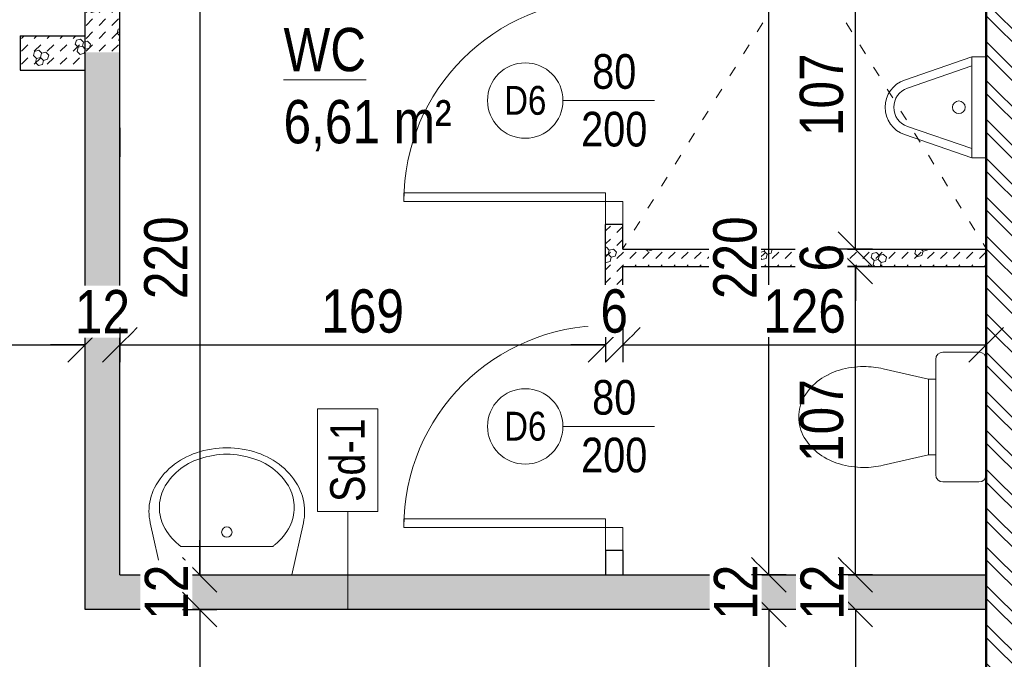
# Model space of a CAD drawing. Header units: millimetres. Extents: x 31175 to 52214, y -18116 to -5516.
# Tile 31 of 155: x 35067 to 35409, y -12303 to -12081. Entities that reach past the tile are written whole.
import ezdxf

# ---------------------------------------------------------------- set-up
doc = ezdxf.new("R2010")
doc.units = ezdxf.units.MM
doc.linetypes.add('ACAD_ISO03W100', pattern=[30, 12, -18])
doc.layers.get('Defpoints').update_dxf_attribs({"color": 6})
for name, color, linetype, lineweight in [('A-ARM', 225, 'Continuous', 0), ('A-DRZ', 154, 'Continuous', 0), ('A-kreskowanie', 253, 'Continuous', 0), ('A-opis', 130, 'Continuous', 9), ('A-wymiar', 177, 'Continuous', 0), ('A_opis_drzwi', 60, 'Continuous', 0), ('A_opis_warstw', 220, 'Continuous', 5), ('A_SCIANA_PROJ_KONSTRUKCJA', 3, 'Continuous', 50), ('A_SCINAN_PROJ_DZIALOWA', 5, 'Continuous', 30)]:
    doc.layers.add(name, color=color, linetype=linetype, lineweight=lineweight)
doc.styles.get("Standard").update_dxf_attribs({"font": 'ARIALN.TTF'})
doc.styles.add('wymiary', font='ARIALN.TTF')
doc.dimstyles.new('anka', dxfattribs={"dimtxt": 15, "dimasz": 12, "dimexe": 6, "dimexo": 0.0625, "dimgap": 4, "dimtad": 1, "dimdec": 0, "dimzin": 0, "dimdsep": 46, "dimtxsty": 'wymiary', "dimblk": 'OBLIQUE', "dimcen": 0.09, "dimclrt": 7, "dimadec": 0, "dimazin": 0, "dimtfac": 1, "dimtdec": 0, "dimtix": 1, "dimtofl": 0, "dimtmove": 0, "dimatfit": 3, "dimldrblk": 'OBLIQUE', "dimfxl": 6, "dimfxlon": 1, "dimtfill": 1, "dimtolj": 1, "dimtzin": 0, "dimarcsym": 0})
pattern_1 = [(15, (-1.139, -4.25), (3.882286, 14.4888864), [1.46647, -13.53353]), (15, (0.657, -2.453), (3.882286, 14.4888864), [1.46647, -13.53353]), (15, (-1.796, -1.796), (3.882286, 14.4888864), [1.46647, -13.53353]), (15, (0, 0), (3.882286, 14.4888864), [1.46647, -13.53353]), (15, (-2.453, 0.657), (3.882286, 14.4888864), [1.46647, -13.53353]), (75, (-2.833, -0.759), (-10.6066007, 10.6066014), [1.46647, -13.53353]), (75, (-2.176, -3.213), (-10.6066007, 10.6066014), [1.46647, -13.53353]), (75, (-0.38, -1.417), (-10.6066007, 10.6066014), [1.46647, -13.53353]), (75, (0.278, -3.87), (-10.6066007, 10.6066014), [1.46647, -13.53353]), (75, (2.074, -2.074), (-10.6066007, 10.6066014), [1.46647, -13.53353]), (315, (-2.176, -3.213), (14.4888866, 3.882285), [1.46647, -13.53353]), (315, (-2.833, -0.759), (14.4888866, 3.882285), [1.46647, -13.53353]), (315, (-0.38, -1.417), (14.4888866, 3.882285), [1.46647, -13.53353]), (315, (1.417, 0.38), (14.4888866, 3.882285), [1.46647, -13.53353]), (315, (-1.037, 1.037), (14.4888866, 3.882285), [1.46647, -13.53353]), (45, (0, 0), (4e-16, 4.49012806), [3.175, -3.175])]

# ---------------------------------------------------------------- blocks, each defined once
blk = doc.blocks.new('DRZWI-RZ-41')
at = {"layer": 'A-DRZ'}
for points in [[(9, 43), (3, 43), (3, 35), (9, 35)], [(9, -43), (3, -43), (3, -35), (9, -35)]]:
    blk.add_lwpolyline(points, close=True, dxfattribs=at)
for points in [[(9, -35), (9, -32), (79, -32)], [(79, -35), (79, -32)]]:
    blk.add_lwpolyline(points, dxfattribs=at)
at = {"layer": 'A-DRZ', "extrusion": (0, 0, -1)}
blk.add_lwpolyline([(-9, -35), (-79, -35)], dxfattribs=at)
at = {"layer": 'A-DRZ', "color": 1, "extrusion": (0, 0, -1)}
blk.add_arc((-9, -35), 70, 90, 180, dxfattribs=at)
blk = doc.blocks.new('_OBLIQUE')
at = {"color": 0, "linetype": 'ByBlock'}
blk.add_line((-0.5, -0.5), (0.5, 0.5), dxfattribs=at)
blk = doc.blocks.new('*D235')
at = {"layer": 'A-wymiar', "color": 0, "lineweight": -2, "transparency": 16777216}
for p, q in [((35363.16, -12285.48), (35351.16, -12285.48)), ((35357.16, -12285.48), (35357.16, -12610.9)), ((35363.16, -12610.9), (35351.16, -12610.9))]:
    blk.add_line(p, q, dxfattribs=at)
at = {"layer": 'Defpoints', "color": 0, "transparency": 16777216}
for p in [(35402.54, -12285.48), (35357.16, -12610.9), (35402.54, -12610.9)]:
    blk.add_point(p, dxfattribs=at)
at = {"layer": 'A-wymiar', "color": 0, "lineweight": -2, "transparency": 16777216, "xscale": 12, "yscale": 12, "zscale": 12}
for p, rotation in [((35357.16, -12285.48), 90), ((35357.16, -12610.9), 270)]:
    blk.add_blockref('_OBLIQUE', p, dxfattribs=dict(at, rotation=rotation))
at = {"layer": 'A-wymiar', "color": 7, "lineweight": 9, "transparency": 16777216, "insert": (35345.5, -12448.19), "char_height": 15, "attachment_point": 5, "rotation": 90, "style": 'wymiary', "bg_fill": 3, "box_fill_scale": 1.1, "bg_fill_color": 256, "bg_fill_true_color": 13158600, "bg_fill_transparency": 0}
blk.add_mtext('\\A1;325', dxfattribs=at)
blk = doc.blocks.new('*D108')
at = {"layer": 'A-wymiar', "color": 0, "lineweight": -2, "transparency": 16777216}
for p, q in [((35333.16, -12285.48), (35321.16, -12285.48)), ((35327.16, -12285.48), (35327.16, -13025.9)), ((35333.16, -13025.9), (35321.16, -13025.9))]:
    blk.add_line(p, q, dxfattribs=at)
at = {"layer": 'Defpoints', "color": 0, "transparency": 16777216}
for p in [(35402.54, -12285.48), (35327.16, -13025.9), (35402.54, -13025.9)]:
    blk.add_point(p, dxfattribs=at)
at = {"layer": 'A-wymiar', "color": 0, "lineweight": -2, "transparency": 16777216, "xscale": 12, "yscale": 12, "zscale": 12}
for p, rotation in [((35327.16, -12285.48), 90), ((35327.16, -13025.9), 270)]:
    blk.add_blockref('_OBLIQUE', p, dxfattribs=dict(at, rotation=rotation))
at = {"layer": 'A-wymiar', "color": 7, "lineweight": 9, "transparency": 16777216, "insert": (35315.5, -12655.69), "char_height": 15, "attachment_point": 5, "rotation": 90, "style": 'wymiary', "bg_fill": 3, "box_fill_scale": 1.1, "bg_fill_color": 256, "bg_fill_true_color": 13158600, "bg_fill_transparency": 0}
blk.add_mtext('\\A1;740', dxfattribs=at)
blk = doc.blocks.new('*D275')
at = {"layer": 'A-wymiar', "color": 0, "lineweight": -2, "transparency": 16777216}
for p, q in [((34945.04, -12187.72), (34945.04, -12199.72)), ((35090.04, -12199.72), (35090.04, -12187.72)), ((34945.04, -12193.72), (35090.04, -12193.72))]:
    blk.add_line(p, q, dxfattribs=at)
at = {"layer": 'Defpoints', "color": 0, "transparency": 16777216}
for p in [(34945.04, -12086.48), (35090.04, -12193.72), (35090.04, -12218.48)]:
    blk.add_point(p, dxfattribs=at)
at = {"layer": 'A-wymiar', "color": 0, "lineweight": -2, "transparency": 16777216, "xscale": 12, "yscale": 12, "zscale": 12, "rotation": 180}
blk.add_blockref('_OBLIQUE', (34945.04, -12193.72), dxfattribs=at)
at = {"layer": 'A-wymiar', "color": 0, "lineweight": -2, "transparency": 16777216, "xscale": 12, "yscale": 12, "zscale": 12}
blk.add_blockref('_OBLIQUE', (35090.04, -12193.72), dxfattribs=at)
at = {"layer": 'A-wymiar', "color": 7, "lineweight": 9, "transparency": 16777216, "insert": (35017.54, -12182.06), "char_height": 15, "attachment_point": 5, "style": 'wymiary', "bg_fill": 3, "box_fill_scale": 1.1, "bg_fill_color": 256, "bg_fill_true_color": 13158600, "bg_fill_transparency": 0}
blk.add_mtext('\\A1;145', dxfattribs=at)
blk = doc.blocks.new('DYBY2002-B03x0208')
at = {"layer": 'A-ARM'}
for p, q in [((-25, 0), (-29.51, 20.09)), ((25, 0), (29.51, 20.09)), ((-17.69, 11), (17.69, 11)), ((-25, 0), (25, 0))]:
    blk.add_line(p, q, dxfattribs=at)
for points in [[(29.51, 20.09, 0.055281), (30, 24.5, 0.117889), (27.82, 33.61, 0.104524), (21.21, 41.82, 0.089899), (11.74, 47.07, 0.081729), (0, 49, 0.081729), (-11.74, 47.07, 0.089899), (-21.21, 41.82, 0.104524), (-27.82, 33.61, 0.117889), (-30, 24.5, 0.117889)], [(17.69, 11, 0.011961), (18.68, 11.77, 0.104524), (24.25, 18.7, 0.117889), (26, 26, 0.117889), (24.25, 33.3, 0.104524), (18.68, 40.23, 0.089899), (10.46, 44.78, 0.081729), (0, 46.5, 0.081729), (-10.46, 44.78, 0.089899), (-18.68, 40.23, 0.104524), (-24.25, 33.3, 0.117889), (-26, 26, 0.117889)], [(-30, 24.5, 0.055281), (-29.51, 20.09, 0.104524)], [(-26, 26, 0.117889), (-24.25, 18.7, 0.104524), (-18.68, 11.77, 0.011961), (-17.69, 11, 0.081729)]]:
    blk.add_lwpolyline(points, format="xyb", dxfattribs=at)
blk.add_circle((0, 16.5), 2, dxfattribs=at)
blk = doc.blocks.new('*D224')
at = {"layer": 'A-wymiar', "color": 0, "lineweight": -2, "transparency": 16777216}
for p, q in [((35224.04, -11911.18), (35224.04, -11923.18)), ((35402.54, -11923.18), (35402.54, -11911.18)), ((35224.04, -11917.18), (35402.54, -11917.18))]:
    blk.add_line(p, q, dxfattribs=at)
at = {"layer": 'Defpoints', "color": 0, "transparency": 16777216}
for p in [(35224.04, -11877.98), (35402.54, -11917.18), (35402.54, -12470.9)]:
    blk.add_point(p, dxfattribs=at)
at = {"layer": 'A-wymiar', "color": 0, "lineweight": -2, "transparency": 16777216, "xscale": 12, "yscale": 12, "zscale": 12, "rotation": 180}
blk.add_blockref('_OBLIQUE', (35224.04, -11917.18), dxfattribs=at)
at = {"layer": 'A-wymiar', "color": 0, "lineweight": -2, "transparency": 16777216, "xscale": 12, "yscale": 12, "zscale": 12}
blk.add_blockref('_OBLIQUE', (35402.54, -11917.18), dxfattribs=at)
at = {"layer": 'A-wymiar', "color": 7, "lineweight": 9, "transparency": 16777216, "insert": (35313.29, -11905.52), "char_height": 15, "attachment_point": 5, "style": 'wymiary', "bg_fill": 3, "box_fill_scale": 1.1, "bg_fill_color": 256, "bg_fill_true_color": 13158600, "bg_fill_transparency": 0}
blk.add_mtext('\\A1;179', dxfattribs=at)
blk = doc.blocks.new('*D225')
at = {"layer": 'A-wymiar', "color": 0, "lineweight": -2, "transparency": 16777216}
for p, q in [((35357.16, -12273.48), (35357.16, -12261.48)), ((35363.16, -12273.48), (35351.16, -12273.48)), ((35363.16, -12285.48), (35351.16, -12285.48)), ((35357.16, -12285.48), (35357.16, -12297.48))]:
    blk.add_line(p, q, dxfattribs=at)
at = {"layer": 'Defpoints', "color": 0, "transparency": 16777216}
for p in [(35357.16, -12273.48), (35402.54, -12273.48), (35402.54, -12285.48)]:
    blk.add_point(p, dxfattribs=at)
at = {"layer": 'A-wymiar', "color": 0, "lineweight": -2, "transparency": 16777216, "xscale": 12, "yscale": 12, "zscale": 12}
for p, rotation in [((35357.16, -12273.48), 270), ((35357.16, -12285.48), 90)]:
    blk.add_blockref('_OBLIQUE', p, dxfattribs=dict(at, rotation=rotation))
at = {"layer": 'A-wymiar', "color": 7, "lineweight": 9, "transparency": 16777216, "insert": (35345.63, -12279.48), "char_height": 15, "attachment_point": 5, "rotation": 90, "style": 'wymiary', "bg_fill": 3, "box_fill_scale": 1.1, "bg_fill_color": 256, "bg_fill_true_color": 13158600, "bg_fill_transparency": 0}
blk.add_mtext('\\A1;12', dxfattribs=at)
blk = doc.blocks.new('*D226')
at = {"layer": 'A-wymiar', "color": 0, "lineweight": -2, "transparency": 16777216}
for p, q in [((35363.16, -12166.48), (35351.16, -12166.48)), ((35357.16, -12273.48), (35357.16, -12166.48)), ((35363.16, -12273.48), (35351.16, -12273.48))]:
    blk.add_line(p, q, dxfattribs=at)
at = {"layer": 'Defpoints', "color": 0, "transparency": 16777216}
for p in [(35357.16, -12166.48), (35402.54, -12166.48), (35402.54, -12273.48)]:
    blk.add_point(p, dxfattribs=at)
at = {"layer": 'A-wymiar', "color": 0, "lineweight": -2, "transparency": 16777216, "xscale": 12, "yscale": 12, "zscale": 12}
for p, rotation in [((35357.16, -12166.48), 90), ((35357.16, -12273.48), 270)]:
    blk.add_blockref('_OBLIQUE', p, dxfattribs=dict(at, rotation=rotation))
at = {"layer": 'A-wymiar', "color": 7, "lineweight": 9, "transparency": 16777216, "insert": (35345.5, -12219.98), "char_height": 15, "attachment_point": 5, "rotation": 90, "style": 'wymiary', "bg_fill": 3, "box_fill_scale": 1.1, "bg_fill_color": 256, "bg_fill_true_color": 13158600, "bg_fill_transparency": 0}
blk.add_mtext('\\A1;107', dxfattribs=at)
blk = doc.blocks.new('*D227')
at = {"layer": 'A-wymiar', "color": 0, "lineweight": -2, "transparency": 16777216}
for p, q in [((35357.16, -12160.48), (35357.16, -12148.48)), ((35363.16, -12160.48), (35351.16, -12160.48)), ((35363.16, -12166.48), (35351.16, -12166.48)), ((35357.16, -12166.48), (35357.16, -12178.48))]:
    blk.add_line(p, q, dxfattribs=at)
at = {"layer": 'Defpoints', "color": 0, "transparency": 16777216}
for p in [(35357.16, -12160.48), (35402.54, -12160.48), (35402.54, -12166.48)]:
    blk.add_point(p, dxfattribs=at)
at = {"layer": 'A-wymiar', "color": 0, "lineweight": -2, "transparency": 16777216, "xscale": 12, "yscale": 12, "zscale": 12}
for p, rotation in [((35357.16, -12160.48), 270), ((35357.16, -12166.48), 90)]:
    blk.add_blockref('_OBLIQUE', p, dxfattribs=dict(at, rotation=rotation))
at = {"layer": 'A-wymiar', "color": 7, "lineweight": 9, "transparency": 16777216, "insert": (35345.5, -12163.48), "char_height": 15, "attachment_point": 5, "rotation": 90, "style": 'wymiary', "bg_fill": 3, "box_fill_scale": 1.1, "bg_fill_color": 256, "bg_fill_true_color": 13158600, "bg_fill_transparency": 0}
blk.add_mtext('\\A1;6', dxfattribs=at)
blk = doc.blocks.new('*D228')
at = {"layer": 'A-wymiar', "color": 0, "lineweight": -2, "transparency": 16777216}
for p, q in [((35363.16, -12053.48), (35351.16, -12053.48)), ((35357.16, -12160.48), (35357.16, -12053.48)), ((35363.16, -12160.48), (35351.16, -12160.48))]:
    blk.add_line(p, q, dxfattribs=at)
at = {"layer": 'Defpoints', "color": 0, "transparency": 16777216}
for p in [(35357.16, -12053.48), (35402.54, -12053.48), (35402.54, -12160.48)]:
    blk.add_point(p, dxfattribs=at)
at = {"layer": 'A-wymiar', "color": 0, "lineweight": -2, "transparency": 16777216, "xscale": 12, "yscale": 12, "zscale": 12}
for p, rotation in [((35357.16, -12053.48), 90), ((35357.16, -12160.48), 270)]:
    blk.add_blockref('_OBLIQUE', p, dxfattribs=dict(at, rotation=rotation))
at = {"layer": 'A-wymiar', "color": 7, "lineweight": 9, "transparency": 16777216, "insert": (35345.5, -12106.98), "char_height": 15, "attachment_point": 5, "rotation": 90, "style": 'wymiary', "bg_fill": 3, "box_fill_scale": 1.1, "bg_fill_color": 256, "bg_fill_true_color": 13158600, "bg_fill_transparency": 0}
blk.add_mtext('\\A1;107', dxfattribs=at)
blk = doc.blocks.new('*D104')
at = {"layer": 'A-wymiar', "color": 0, "lineweight": -2, "transparency": 16777216}
for p, q in [((35327.16, -12273.48), (35327.16, -12261.48)), ((35333.16, -12273.48), (35321.16, -12273.48)), ((35333.16, -12285.48), (35321.16, -12285.48)), ((35327.16, -12285.48), (35327.16, -12297.48))]:
    blk.add_line(p, q, dxfattribs=at)
at = {"layer": 'Defpoints', "color": 0, "transparency": 16777216}
for p in [(35327.16, -12273.48), (35402.54, -12273.48), (35402.54, -12285.48)]:
    blk.add_point(p, dxfattribs=at)
at = {"layer": 'A-wymiar', "color": 0, "lineweight": -2, "transparency": 16777216, "xscale": 12, "yscale": 12, "zscale": 12}
for p, rotation in [((35327.16, -12273.48), 270), ((35327.16, -12285.48), 90)]:
    blk.add_blockref('_OBLIQUE', p, dxfattribs=dict(at, rotation=rotation))
at = {"layer": 'A-wymiar', "color": 7, "lineweight": 9, "transparency": 16777216, "insert": (35315.63, -12279.48), "char_height": 15, "attachment_point": 5, "rotation": 90, "style": 'wymiary', "bg_fill": 3, "box_fill_scale": 1.1, "bg_fill_color": 256, "bg_fill_true_color": 13158600, "bg_fill_transparency": 0}
blk.add_mtext('\\A1;12', dxfattribs=at)
blk = doc.blocks.new('*D105')
at = {"layer": 'A-wymiar', "color": 0, "lineweight": -2, "transparency": 16777216}
for p, q in [((35333.16, -12053.48), (35321.16, -12053.48)), ((35327.16, -12273.48), (35327.16, -12053.48)), ((35333.16, -12273.48), (35321.16, -12273.48))]:
    blk.add_line(p, q, dxfattribs=at)
at = {"layer": 'Defpoints', "color": 0, "transparency": 16777216}
for p in [(35327.16, -12053.48), (35402.54, -12053.48), (35402.54, -12273.48)]:
    blk.add_point(p, dxfattribs=at)
at = {"layer": 'A-wymiar', "color": 0, "lineweight": -2, "transparency": 16777216, "xscale": 12, "yscale": 12, "zscale": 12}
for p, rotation in [((35327.16, -12053.48), 90), ((35327.16, -12273.48), 270)]:
    blk.add_blockref('_OBLIQUE', p, dxfattribs=dict(at, rotation=rotation))
at = {"layer": 'A-wymiar', "color": 7, "lineweight": 9, "transparency": 16777216, "insert": (35315.5, -12163.48), "char_height": 15, "attachment_point": 5, "rotation": 90, "style": 'wymiary', "bg_fill": 3, "box_fill_scale": 1.1, "bg_fill_color": 256, "bg_fill_true_color": 13158600, "bg_fill_transparency": 0}
blk.add_mtext('\\A1;220', dxfattribs=at)
blk = doc.blocks.new('*D206')
at = {"layer": 'A-wymiar', "color": 0, "lineweight": -2, "transparency": 16777216}
for p, q in [((35090.04, -12199.72), (35090.04, -12187.72)), ((35102.04, -12187.72), (35102.04, -12199.72)), ((35090.04, -12193.72), (35078.04, -12193.72)), ((35102.04, -12193.72), (35114.04, -12193.72))]:
    blk.add_line(p, q, dxfattribs=at)
at = {"layer": 'Defpoints', "color": 0, "transparency": 16777216}
for p in [(35102.04, -12163.48), (35102.04, -12193.72), (35090.04, -12218.48)]:
    blk.add_point(p, dxfattribs=at)
at = {"layer": 'A-wymiar', "color": 0, "lineweight": -2, "transparency": 16777216, "xscale": 12, "yscale": 12, "zscale": 12}
blk.add_blockref('_OBLIQUE', (35090.04, -12193.72), dxfattribs=at)
at = {"layer": 'A-wymiar', "color": 0, "lineweight": -2, "transparency": 16777216, "xscale": 12, "yscale": 12, "zscale": 12, "rotation": 180}
blk.add_blockref('_OBLIQUE', (35102.04, -12193.72), dxfattribs=at)
at = {"layer": 'A-wymiar', "color": 7, "lineweight": 9, "transparency": 16777216, "insert": (35096.04, -12182.19), "char_height": 15, "attachment_point": 5, "style": 'wymiary', "bg_fill": 3, "box_fill_scale": 1.1, "bg_fill_color": 256, "bg_fill_true_color": 13158600, "bg_fill_transparency": 0}
blk.add_mtext('\\A1;12', dxfattribs=at)
blk = doc.blocks.new('*D207')
at = {"layer": 'A-wymiar', "color": 0, "lineweight": -2, "transparency": 16777216}
for p, q in [((35102.04, -12187.72), (35102.04, -12199.72)), ((35270.54, -12187.72), (35270.54, -12199.72)), ((35102.04, -12193.72), (35270.54, -12193.72))]:
    blk.add_line(p, q, dxfattribs=at)
at = {"layer": 'Defpoints', "color": 0, "transparency": 16777216}
for p in [(35102.04, -12163.48), (35270.54, -12174.98), (35270.54, -12193.72)]:
    blk.add_point(p, dxfattribs=at)
at = {"layer": 'A-wymiar', "color": 0, "lineweight": -2, "transparency": 16777216, "xscale": 12, "yscale": 12, "zscale": 12, "rotation": 180}
blk.add_blockref('_OBLIQUE', (35102.04, -12193.72), dxfattribs=at)
at = {"layer": 'A-wymiar', "color": 0, "lineweight": -2, "transparency": 16777216, "xscale": 12, "yscale": 12, "zscale": 12}
blk.add_blockref('_OBLIQUE', (35270.54, -12193.72), dxfattribs=at)
at = {"layer": 'A-wymiar', "color": 7, "lineweight": 9, "transparency": 16777216, "insert": (35186.29, -12182.06), "char_height": 15, "attachment_point": 5, "style": 'wymiary', "bg_fill": 3, "box_fill_scale": 1.1, "bg_fill_color": 256, "bg_fill_true_color": 13158600, "bg_fill_transparency": 0}
blk.add_mtext('\\A1;169', dxfattribs=at)
blk = doc.blocks.new('*D208')
at = {"layer": 'A-wymiar', "color": 0, "lineweight": -2, "transparency": 16777216}
for p, q in [((35270.54, -12187.72), (35270.54, -12199.72)), ((35276.54, -12187.72), (35276.54, -12199.72)), ((35270.54, -12193.72), (35258.54, -12193.72)), ((35276.54, -12193.72), (35288.54, -12193.72))]:
    blk.add_line(p, q, dxfattribs=at)
at = {"layer": 'Defpoints', "color": 0, "transparency": 16777216}
blk.add_point((35276.54, -12193.72), dxfattribs=at)
at = {"layer": 'A-wymiar', "color": 0, "lineweight": -2, "transparency": 16777216, "xscale": 12, "yscale": 12, "zscale": 12}
blk.add_blockref('_OBLIQUE', (35270.54, -12193.72), dxfattribs=at)
at = {"layer": 'A-wymiar', "color": 0, "lineweight": -2, "transparency": 16777216, "xscale": 12, "yscale": 12, "zscale": 12, "rotation": 180}
blk.add_blockref('_OBLIQUE', (35276.54, -12193.72), dxfattribs=at)
at = {"layer": 'A-wymiar', "color": 7, "lineweight": 9, "transparency": 16777216, "insert": (35273.54, -12182.06), "char_height": 15, "attachment_point": 5, "style": 'wymiary', "bg_fill": 3, "box_fill_scale": 1.1, "bg_fill_color": 256, "bg_fill_true_color": 13158600, "bg_fill_transparency": 0}
blk.add_mtext('\\A1;6', dxfattribs=at)
at = {"layer": 'Defpoints', "color": 0, "transparency": 16777216}
for p in [(35270.54, -12174.98), (35276.54, -12174.98)]:
    blk.add_point(p, dxfattribs=at)
blk = doc.blocks.new('*D209')
at = {"layer": 'A-wymiar', "color": 0, "lineweight": -2, "transparency": 16777216}
for p, q in [((35276.54, -12187.72), (35276.54, -12199.72)), ((35402.54, -12187.72), (35402.54, -12199.72)), ((35276.54, -12193.72), (35402.54, -12193.72))]:
    blk.add_line(p, q, dxfattribs=at)
at = {"layer": 'Defpoints', "color": 0, "transparency": 16777216}
for p in [(35402.54, -12166.48), (35276.54, -12174.98), (35402.54, -12193.72)]:
    blk.add_point(p, dxfattribs=at)
at = {"layer": 'A-wymiar', "color": 0, "lineweight": -2, "transparency": 16777216, "xscale": 12, "yscale": 12, "zscale": 12, "rotation": 180}
blk.add_blockref('_OBLIQUE', (35276.54, -12193.72), dxfattribs=at)
at = {"layer": 'A-wymiar', "color": 0, "lineweight": -2, "transparency": 16777216, "xscale": 12, "yscale": 12, "zscale": 12}
blk.add_blockref('_OBLIQUE', (35402.54, -12193.72), dxfattribs=at)
at = {"layer": 'A-wymiar', "color": 7, "lineweight": 9, "transparency": 16777216, "insert": (35339.54, -12182.06), "char_height": 15, "attachment_point": 5, "style": 'wymiary', "bg_fill": 3, "box_fill_scale": 1.1, "bg_fill_color": 256, "bg_fill_true_color": 13158600, "bg_fill_transparency": 0}
blk.add_mtext('\\A1;126', dxfattribs=at)
blk = doc.blocks.new('DYBY2002-B03x0505')
at = {"layer": 'A-ARM'}
for p, q in [((-16.71, 35.72), (-13.07, 19.98)), ((16.71, 35.72), (13.07, 19.98)), ((-20, 17.5), (20, 17.5)), ((-13.07, 19.98), (-13.07, 17.5)), ((13.07, 19.98), (13.07, 17.5)), ((-22.5, 2.5), (-22.5, 15)), ((22.5, 15), (22.5, 2.5)), ((20, 0), (-20, 0))]:
    blk.add_line(p, q, dxfattribs=at)
for points in [[(17.5, 42.5, 0.072039), (16.29, 50.85, 0.083339), (12.91, 57.78, 0.106661), (7.06, 63.1, 0.132138), (0, 65, 0.132138), (-7.06, 63.1, 0.106661), (-12.91, 57.78, 0.083339), (-16.29, 50.85, 0.072039), (-17.5, 42.5, 0.05824), (-16.71, 35.72, 0.083339)], [(16.71, 35.72, 0.05824), (17.5, 42.5, 0.072039)]]:
    blk.add_lwpolyline(points, format="xyb", dxfattribs=at)
blk.add_lwpolyline([(13.07, 19.98), (-13.07, 19.98)], dxfattribs=at)
for centre, start, end in [((-20, 15), 90, 180), ((20, 15), 0, 90), ((-20, 2.5), 180, 270), ((20, 2.5), 270, 0)]:
    blk.add_arc(centre, 2.5, start, end, dxfattribs=at)
blk = doc.blocks.new('*D633')
at = {"layer": 'A-wymiar', "color": 0, "lineweight": -2, "transparency": 16777216}
for p, q in [((34861.79, -11878.1), (34849.79, -11878.1)), ((34855.79, -11878.1), (34855.79, -12086.48)), ((34861.79, -12086.48), (34849.79, -12086.48))]:
    blk.add_line(p, q, dxfattribs=at)
at = {"layer": 'Defpoints', "color": 0, "transparency": 16777216}
for p in [(35212.04, -11878.1), (34855.79, -12086.48), (34921.04, -12086.48)]:
    blk.add_point(p, dxfattribs=at)
at = {"layer": 'A-wymiar', "color": 0, "lineweight": -2, "transparency": 16777216, "xscale": 12, "yscale": 12, "zscale": 12}
for p, rotation in [((34855.79, -11878.1), 90), ((34855.79, -12086.48), 270)]:
    blk.add_blockref('_OBLIQUE', p, dxfattribs=dict(at, rotation=rotation))
at = {"layer": 'A-wymiar', "color": 7, "transparency": 16777216, "insert": (34844.14, -11982.29), "char_height": 15, "attachment_point": 5, "rotation": 90, "style": 'wymiary', "bg_fill": 3, "box_fill_scale": 1.1, "bg_fill_color": 256, "bg_fill_true_color": 13158600, "bg_fill_transparency": 0}
blk.add_mtext('\\A1;208', dxfattribs=at)
blk = doc.blocks.new('*D645')
at = {"layer": 'A-wymiar', "color": 0, "lineweight": -2, "transparency": 16777216}
for p, q in [((35123.76, -12053.48), (35135.76, -12053.48)), ((35129.76, -12053.48), (35129.76, -12273.48)), ((35123.76, -12273.48), (35135.76, -12273.48))]:
    blk.add_line(p, q, dxfattribs=at)
at = {"layer": 'Defpoints', "color": 0, "transparency": 16777216}
for p in [(35106.04, -12053.48), (35102.04, -12273.48), (35129.76, -12273.48)]:
    blk.add_point(p, dxfattribs=at)
at = {"layer": 'A-wymiar', "color": 0, "lineweight": -2, "transparency": 16777216, "xscale": 12, "yscale": 12, "zscale": 12}
for p, rotation in [((35129.76, -12053.48), 90), ((35129.76, -12273.48), 270)]:
    blk.add_blockref('_OBLIQUE', p, dxfattribs=dict(at, rotation=rotation))
at = {"layer": 'A-wymiar', "color": 7, "transparency": 16777216, "insert": (35118.1, -12163.48), "char_height": 15, "attachment_point": 5, "rotation": 90, "style": 'wymiary', "bg_fill": 3, "box_fill_scale": 1.1, "bg_fill_color": 256, "bg_fill_true_color": 13158600, "bg_fill_transparency": 0}
blk.add_mtext('\\A1;220', dxfattribs=at)
blk = doc.blocks.new('*D646')
at = {"layer": 'A-wymiar', "color": 0, "lineweight": -2, "transparency": 16777216}
for p, q in [((35129.76, -12273.48), (35129.76, -12261.48)), ((35123.76, -12273.48), (35135.76, -12273.48)), ((35123.76, -12285.48), (35135.76, -12285.48)), ((35129.76, -12285.48), (35129.76, -12297.48))]:
    blk.add_line(p, q, dxfattribs=at)
at = {"layer": 'Defpoints', "color": 0, "transparency": 16777216}
for p in [(35102.04, -12273.48), (35090.04, -12285.48), (35129.76, -12285.48)]:
    blk.add_point(p, dxfattribs=at)
at = {"layer": 'A-wymiar', "color": 0, "lineweight": -2, "transparency": 16777216, "xscale": 12, "yscale": 12, "zscale": 12}
for p, rotation in [((35129.76, -12273.48), 270), ((35129.76, -12285.48), 90)]:
    blk.add_blockref('_OBLIQUE', p, dxfattribs=dict(at, rotation=rotation))
at = {"layer": 'A-wymiar', "color": 7, "transparency": 16777216, "insert": (35118.23, -12279.48), "char_height": 15, "attachment_point": 5, "rotation": 90, "style": 'wymiary', "bg_fill": 3, "box_fill_scale": 1.1, "bg_fill_color": 256, "bg_fill_true_color": 13158600, "bg_fill_transparency": 0}
blk.add_mtext('\\A1;12', dxfattribs=at)
blk = doc.blocks.new('*D647')
at = {"layer": 'A-wymiar', "color": 0, "lineweight": -2, "transparency": 16777216}
for p, q in [((35123.76, -12285.48), (35135.76, -12285.48)), ((35129.76, -12285.48), (35129.76, -12959.9)), ((35123.76, -12959.9), (35135.76, -12959.9))]:
    blk.add_line(p, q, dxfattribs=at)
at = {"layer": 'Defpoints', "color": 0, "transparency": 16777216}
for p in [(35090.04, -12285.48), (34991.04, -12959.9), (35129.76, -12959.9)]:
    blk.add_point(p, dxfattribs=at)
at = {"layer": 'A-wymiar', "color": 0, "lineweight": -2, "transparency": 16777216, "xscale": 12, "yscale": 12, "zscale": 12}
for p, rotation in [((35129.76, -12285.48), 90), ((35129.76, -12959.9), 270)]:
    blk.add_blockref('_OBLIQUE', p, dxfattribs=dict(at, rotation=rotation))
at = {"layer": 'A-wymiar', "color": 7, "transparency": 16777216, "insert": (35118.1, -12622.69), "char_height": 15, "attachment_point": 5, "rotation": 90, "style": 'wymiary', "bg_fill": 3, "box_fill_scale": 1.1, "bg_fill_color": 256, "bg_fill_true_color": 13158600, "bg_fill_transparency": 0}
blk.add_mtext('\\A1;674', dxfattribs=at)

msp = doc.modelspace()

# ---------------------------------------------------------------- hatches: boundary and pattern name
at = {"layer": 'A-kreskowanie', "lineweight": 5, "true_color": 0xeb7500}
h = msp.add_hatch(dxfattribs=at)
h.set_pattern_fill('ANSI32', color=30, angle=-90)
h.set_pattern_definition([(315, (-56.926, -40.622), (6.735192, 6.735192), []), (315, (-56.926, -45.112), (6.735192, 6.735192), [])])
h.paths.add_polyline_path([(35402.54, -12371.4), (35427.54, -12371.4), (35427.54, -11850.99), (34523.37, -11859.83), (34523.45, -11884.83), (35402.71, -11876.24)])
h.paths.add_polyline_path([(35427.54, -12470.9), (35402.54, -12470.9), (35402.54, -12504.06), (35402.54, -12549.06), (35402.54, -12610.9), (35427.54, -12610.9)])
at = {"layer": 'A_SCINAN_PROJ_DZIALOWA', "lineweight": 9, "true_color": 0x27773c, "transparency": 33554610}
h = msp.add_hatch(dxfattribs=at)
h.set_pattern_fill('GAZOBETON S100 ISO 1J', color=97, pattern_type=2)
h.set_pattern_definition(pattern_1)
h.paths.add_polyline_path([(35102.04, -12053.48), (35106.04, -12053.48), (35106.04, -12041.48), (35090.04, -12041.48), (35090.04, -12092.22), (35102.04, -12092.22)])
h = msp.add_hatch(dxfattribs=at)
h.set_pattern_fill('GAZOBETON S100 ISO 1J', color=97, pattern_type=2)
h.set_pattern_definition(pattern_1)
h.paths.add_polyline_path([(35090.04, -12086.48), (35067.54, -12086.48), (35067.54, -12098.48), (35090.04, -12098.48)])
h = msp.add_hatch(dxfattribs=at)
h.set_pattern_fill('GAZOBETON S100 ISO 1J', color=97, pattern_type=2)
h.set_pattern_definition(pattern_1)
h.paths.add_polyline_path([(35102.04, -12092.22), (35090.04, -12092.22), (35090.04, -12285.48), (35402.54, -12285.48), (35402.54, -12273.48), (35102.04, -12273.48)])
h = msp.add_hatch(dxfattribs=at)
h.set_pattern_fill('GAZOBETON S100 ISO 1J', color=97, pattern_type=2)
h.set_pattern_definition(pattern_1)
h.paths.add_polyline_path([(35402.54, -12160.48), (35276.54, -12160.48), (35276.54, -12151.98), (35270.54, -12151.98), (35270.54, -12174.98), (35276.54, -12174.98), (35276.54, -12166.48), (35402.54, -12166.48)], flags=17)

# ---------------------------------------------------------------- linework, layer by layer
at = {"layer": 'A_opis_drzwi'}
for p, q in [((35255.75, -12108.98), (35287.54, -12108.98)), ((35255.75, -12221.98), (35287.54, -12221.98))]:
    msp.add_line(p, q, dxfattribs=at)
for centre in [(35242.67, -12108.98), (35242.67, -12221.98)]:
    msp.add_circle(centre, 13.09, dxfattribs=at)
at = {"layer": 'A_opis_warstw'}
for points in [[(35170.65, -12251.5), (35191.6, -12251.5), (35191.6, -12215.83), (35170.65, -12215.83), (35170.65, -12251.5)], [(35181.12, -12251.5), (35181.12, -12285.48)]]:
    msp.add_lwpolyline(points, dxfattribs=at)
at = {"layer": 'A_SCIANA_PROJ_KONSTRUKCJA'}
for points in [[(35402.55, -12371.4), (35402.55, -11876.24), (34523.38, -11884.83), (34523.37, -11859.83)], [(34523.38, -11884.83), (35402.54, -11876.24), (35402.54, -12371.4)]]:
    msp.add_lwpolyline(points, dxfattribs=at)
at = {"layer": 'A_SCINAN_PROJ_DZIALOWA'}
for points in [[(35402.55, -12285.48), (35090.04, -12285.48), (35090.04, -12041.48), (35106.04, -12041.48)], [(35102.04, -12273.48), (35102.04, -12053.48), (35106.04, -12053.48)], [(35067.54, -12086.48), (35090.04, -12086.48)], [(35067.54, -12086.48), (35067.54, -12098.48)], [(35067.54, -12098.48), (35090.04, -12098.48)], [(35102.04, -12118.48), (35102.04, -12128.48)], [(35270.54, -12174.98), (35270.54, -12151.98)], [(35276.54, -12151.98), (35270.54, -12151.98)], [(35276.54, -12160.48), (35276.54, -12151.98)], [(35276.54, -12160.48), (35402.54, -12160.48)], [(35276.54, -12174.98), (35276.54, -12166.48)], [(35276.54, -12166.48), (35402.54, -12166.48)], [(35276.54, -12174.98), (35270.54, -12174.98)], [(35276.54, -12264.98), (35270.54, -12264.98)], [(35270.54, -12264.98), (35270.54, -12273.48)], [(35276.54, -12264.98), (35276.54, -12273.48)], [(35102.04, -12273.48), (35402.55, -12273.48)]]:
    msp.add_lwpolyline(points, dxfattribs=at)

# ---------------------------------------------------------------- block references
at = {"layer": 'A-ARM', "xscale": -0.9, "yscale": 0.9, "zscale": 0.9}
msp.add_blockref('DYBY2002-B03x0208', (35139.17, -12273.48), dxfattribs=at)
at = {"layer": 'A-DRZ', "xscale": -1, "rotation": 359.9999999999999}
for p in [(35279.54, -12108.98), (35279.54, -12108.98), (35279.54, -12221.98), (35279.54, -12221.98)]:
    msp.add_blockref('DRZWI-RZ-41', p, dxfattribs=at)

# ---------------------------------------------------------------- texts
at = {"layer": 'A_opis_drzwi', "width": 42.7859, "attachment_point": 5, "style": 'wymiary'}
for s, insert, char_height in [('80\\P200', (35273.54, -12108.98), 12), ('D6', (35242.67, -12108.98), 10), ('80\\P200', (35273.54, -12221.98), 12), ('D6', (35242.67, -12221.98), 10)]:
    msp.add_mtext(s, dxfattribs=dict(at, insert=insert, char_height=char_height))
at = {"layer": 'A_opis_warstw', "insert": (35181.12, -12233.67), "char_height": 12, "attachment_point": 5, "rotation": 90}
msp.add_mtext_dynamic_manual_height_columns('Sd-1', width=38.4706, gutter_width=12.5, heights=[0], dxfattribs=at)

# ---------------------------------------------------------------- next in the draw order: dimensions: what is measured, and where the dimension line sits
at = {"layer": 'A-wymiar', "lineweight": 9}
dim = msp.add_linear_dim(base=(35090.04, -12193.72), p1=(34945.04, -12086.48), p2=(35090.04, -12218.48), dimstyle='anka', override={"dimtmove": 1}, dxfattribs=at)
dim.commit()
dim.dimension.update_dxf_attribs({"geometry": '*D275', "text_midpoint": (35017.54, -12182.06)})
dim = msp.add_linear_dim(base=(35357.16, -12610.9), p1=(35402.54, -12285.48), p2=(35402.54, -12610.9), angle=90, dimstyle='anka', override={"dimtmove": 1}, dxfattribs=at)
dim.commit()
dim.dimension.update_dxf_attribs({"geometry": '*D235', "text_midpoint": (35345.5, -12448.19)})

# ---------------------------------------------------------------- next in the draw order: dimensions: what is measured, and where the dimension line sits
dim = msp.add_linear_dim(base=(35102.04, -12193.72), p1=(35090.04, -12218.48), p2=(35102.04, -12163.48), dimstyle='anka', override={"dimtmove": 1}, dxfattribs=at)
dim.commit()
dim.dimension.update_dxf_attribs({"geometry": '*D206', "text_midpoint": (35096.04, -12182.19)})
dim = msp.add_linear_dim(base=(35327.16, -13025.9), p1=(35402.54, -12285.48), p2=(35402.54, -13025.9), angle=90, dimstyle='anka', override={"dimtmove": 1}, dxfattribs=at)
dim.commit()
dim.dimension.update_dxf_attribs({"geometry": '*D108', "text_midpoint": (35315.5, -12655.69)})

# ---------------------------------------------------------------- next in the draw order: dimensions: what is measured, and where the dimension line sits
dim = msp.add_linear_dim(base=(35402.54272976, -11917.18027381), p1=(35224.04272976, -11877.9825806), p2=(35402.54272976, -12470.8988312), dimstyle='anka', override={"dimtmove": 1}, dxfattribs=at)
dim.commit()
dim.dimension.update_dxf_attribs({"geometry": '*D224', "text_midpoint": (35313.29272976, -11905.521679)})

# ---------------------------------------------------------------- next in the draw order: dimensions: what is measured, and where the dimension line sits
dim = msp.add_linear_dim(base=(35270.54272976, -12193.71649608), p1=(35102.04272976, -12163.48285483), p2=(35270.54272976, -12174.98285483), dimstyle='anka', override={"dimtmove": 1}, dxfattribs=at)
dim.commit()
dim.dimension.update_dxf_attribs({"geometry": '*D207', "text_midpoint": (35186.29272976, -12182.05790126)})
dim = msp.add_linear_dim(base=(35357.16, -12273.48), p1=(35402.54, -12285.48), p2=(35402.54, -12273.48), angle=90, dimstyle='anka', override={"dimtmove": 1}, dxfattribs=at)
dim.commit()
dim.dimension.update_dxf_attribs({"geometry": '*D225', "text_midpoint": (35345.63, -12279.48)})

# ---------------------------------------------------------------- next in the draw order: dimensions: what is measured, and where the dimension line sits
dim = msp.add_linear_dim(base=(35357.16, -12166.48), p1=(35402.54, -12273.48), p2=(35402.54, -12166.48), angle=90, dimstyle='anka', override={"dimtmove": 1}, dxfattribs=at)
dim.commit()
dim.dimension.update_dxf_attribs({"geometry": '*D226', "text_midpoint": (35345.5, -12219.98)})
dim = msp.add_linear_dim(base=(35276.54, -12193.72), p1=(35270.54, -12174.98), p2=(35276.54, -12174.98), dimstyle='anka', override={"dimtmove": 1}, dxfattribs=at)
dim.commit()
dim.dimension.update_dxf_attribs({"geometry": '*D208', "text_midpoint": (35273.54, -12182.06)})

# ---------------------------------------------------------------- next in the draw order: dimensions: what is measured, and where the dimension line sits
for base, p1, p2, picture, middle in [((35357.16, -12160.48), (35402.54, -12166.48), (35402.54, -12160.48), '*D227', (35345.5, -12163.48)), ((35327.16, -12273.48), (35402.54, -12285.48), (35402.54, -12273.48), '*D104', (35315.63, -12279.48))]:
    dim = msp.add_linear_dim(base=base, p1=p1, p2=p2, angle=90, dimstyle='anka', override={"dimtmove": 1}, dxfattribs=at)
    dim.commit()
    dim.dimension.update_dxf_attribs({"geometry": picture, "text_midpoint": middle})

# ---------------------------------------------------------------- next in the draw order: dimensions: what is measured, and where the dimension line sits
dim = msp.add_linear_dim(base=(35357.16, -12053.48), p1=(35402.54, -12160.48), p2=(35402.54, -12053.48), angle=90, dimstyle='anka', override={"dimtmove": 1}, dxfattribs=at)
dim.commit()
dim.dimension.update_dxf_attribs({"geometry": '*D228', "text_midpoint": (35345.5, -12106.98)})

# ---------------------------------------------------------------- next in the draw order: dimensions: what is measured, and where the dimension line sits
dim = msp.add_linear_dim(base=(35327.16, -12053.48), p1=(35402.54, -12273.48), p2=(35402.54, -12053.48), angle=90, dimstyle='anka', override={"dimtmove": 1}, dxfattribs=at)
dim.commit()
dim.dimension.update_dxf_attribs({"geometry": '*D105', "text_midpoint": (35315.5, -12163.48)})

# ---------------------------------------------------------------- next in the draw order: linework, layer by layer
at = {"layer": 'A-ARM'}
for p, q in [((35397.54, -12093.82), (35374.24, -12101.86)), ((35397.54, -12128.82), (35397.54, -12093.82)), ((35397.54, -12096.99), (35375.22, -12104.7)), ((35397.54, -12125.64), (35375.22, -12117.93)), ((35397.54, -12128.82), (35374.24, -12120.77))]:
    msp.add_line(p, q, dxfattribs=at)
at = {"layer": 'A-ARM', "linetype": 'ACAD_ISO03W100', "ltscale": 0.3}
for points in [[(35334.54, -12066.75), (35276.54, -12160.3)], [(35344.54, -12066.75), (35402.54, -12160.3)]]:
    msp.add_lwpolyline(points, dxfattribs=at)
at = {"layer": 'A-ARM'}
msp.add_lwpolyline([(35397.54, -12128.82), (35402.54, -12128.82), (35402.54, -12093.82), (35397.54, -12093.82)], close=True, dxfattribs=at)
msp.add_circle((35393.06, -12111.32), 2.2, dxfattribs=at)
for radius in [10, 7]:
    msp.add_arc((35377.51, -12111.32), radius, 109.0562, 250.9438, dxfattribs=at)

# ---------------------------------------------------------------- next in the draw order: texts
at = {"layer": 'A-opis', "color": 156, "true_color": 0x0f468a, "insert": (35108.67, -12083.8), "char_height": 15, "attachment_point": 1, "style": 'wymiary'}
msp.add_mtext_dynamic_manual_height_columns('\\pi50.174;{\\LWC\\P\\pi35.332;}6,61 m²', width=128.0244, gutter_width=12.5, heights=[0], dxfattribs=at)

# ---------------------------------------------------------------- next in the draw order: dimensions: what is measured, and where the dimension line sits
at = {"layer": 'A-wymiar', "lineweight": 9}
dim = msp.add_linear_dim(base=(35402.54, -12193.72), p1=(35276.54, -12174.98), p2=(35402.54, -12166.48), dimstyle='anka', override={"dimtmove": 1}, dxfattribs=at)
dim.commit()
dim.dimension.update_dxf_attribs({"geometry": '*D209', "text_midpoint": (35339.54, -12182.06)})

# ---------------------------------------------------------------- next in the draw order: block references
at = {"layer": 'A-ARM', "xscale": -1, "rotation": 90.00099891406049}
msp.add_blockref('DYBY2002-B03x0505', (35402.54, -12218.72), dxfattribs=at)

# ---------------------------------------------------------------- next in the draw order: dimensions: what is measured, and where the dimension line sits
at = {"layer": 'A-wymiar'}
dim = msp.add_linear_dim(base=(34855.79, -12086.48), p1=(35212.04, -11878.1), p2=(34921.04, -12086.48), angle=90, dimstyle='anka', override={"dimtmove": 1}, dxfattribs=at)
dim.commit()
dim.dimension.update_dxf_attribs({"geometry": '*D633', "text_midpoint": (34844.14, -11982.29)})

# ---------------------------------------------------------------- next in the draw order: dimensions: what is measured, and where the dimension line sits
dim = msp.add_linear_dim(base=(35129.76, -12273.48), p1=(35106.04, -12053.48), p2=(35102.04, -12273.48), angle=90, dimstyle='anka', override={"dimtmove": 1}, dxfattribs=at)
dim.commit()
dim.dimension.update_dxf_attribs({"geometry": '*D645', "text_midpoint": (35118.1, -12163.48)})

# ---------------------------------------------------------------- next in the draw order: dimensions: what is measured, and where the dimension line sits
dim = msp.add_linear_dim(base=(35129.76, -12285.48), p1=(35102.04, -12273.48), p2=(35090.04, -12285.48), angle=90, dimstyle='anka', override={"dimtmove": 1}, dxfattribs=at)
dim.commit()
dim.dimension.update_dxf_attribs({"geometry": '*D646', "text_midpoint": (35118.23, -12279.48)})

# ---------------------------------------------------------------- next in the draw order: dimensions: what is measured, and where the dimension line sits
dim = msp.add_linear_dim(base=(35129.76, -12959.9), p1=(35090.04, -12285.48), p2=(34991.04, -12959.9), angle=90, dimstyle='anka', override={"dimtmove": 1}, dxfattribs=at)
dim.commit()
dim.dimension.update_dxf_attribs({"geometry": '*D647', "text_midpoint": (35118.1, -12622.69)})

doc.saveas('drawing.dxf')
